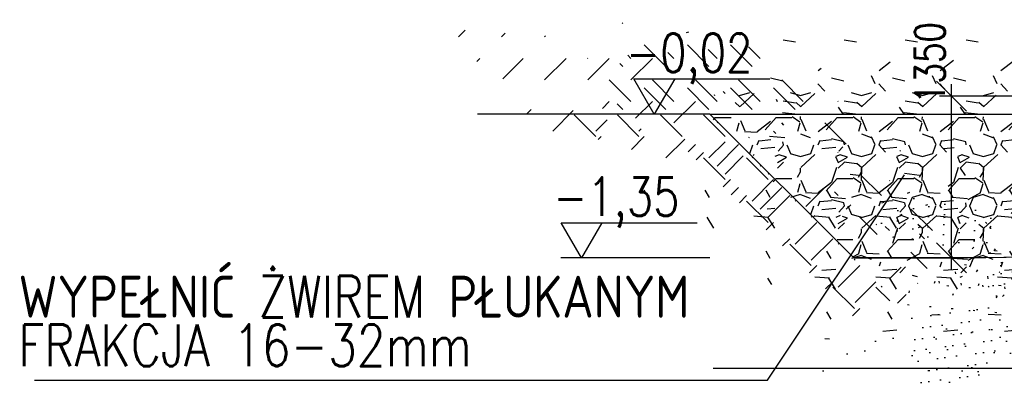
# Model space of a CAD drawing. Header units: centimetres. Extents: x 657501712 to 657529232, y 555122765 to 555182979.
# Tile 2 of 78: x 657501712 to 657502533, y 555123560 to 555123861. Entities that reach past the tile are written whole.
import ezdxf

# ---------------------------------------------------------------- set-up
doc = ezdxf.new("R2010")
doc.units = ezdxf.units.CM
doc.header["$LTSCALE"] = 0.1
for name, color, linetype in [('xrefs', 7, 'Continuous'), ('ZKZOK_PW_06_00_300$0$A_GB_100D', 1, 'Continuous'), ('ZKZOK_PW_06_00_300$0$A_GB_100H', 9, 'Continuous'), ('ZKZOK_PW_06_00_300$0$A_GB_100T', 2, 'Continuous'), ('ZKZOK_PW_06_00_300$0$A_GB_101T', 1, 'Continuous'), ('ZKZOK_PW_06_00_300$0$S_GB_101T', 1, 'Continuous'), ('ZKZOK_PW_06_00_300$0$S_GB_102T', 2, 'Continuous'), ('ZKZOK_PW_06_00_300$0$S_GB_305L', 5, 'Continuous'), ('ZKZOK_PW_06_00_300$0$S_GB_309H', 9, 'Continuous'), ('ZKZOK_PW_06_00_300$0$S_GB_401T', 1, 'Continuous'), ('ZKZOK_PW_06_00_300$0$S_GB_409L', 9, 'Continuous')]:
    doc.layers.add(name, color=color, linetype=linetype)
doc.styles.add('ZKZOK_PW_06_00_300$0$ROMANS', font='romans.shx', dxfattribs={"width": 0.8})
doc.dimstyles.new('ZKZOK_PW_06_00_300$0$D-GB-100', dxfattribs={"dimscale": 100, "dimtxt": 2.5, "dimasz": 2.5, "dimexe": 1, "dimexo": 2, "dimtad": 1, "dimdec": 0, "dimtxsty": 'ZKZOK_PW_06_00_300$0$ROMANS', "dimblk": 'ZKZOK_PW_06_00_300$0$_OBLIQUE', "dimcen": 2.5, "dimdle": 1, "dimclrd": 256, "dimclre": 256, "dimclrt": 2, "dimadec": 0, "dimazin": 0, "dimtfac": 1, "dimtdec": 0, "dimtix": 1, "dimtmove": 2, "dimatfit": 3, "dimfxl": 1, "dimarcsym": 0})

# ---------------------------------------------------------------- blocks, each defined once
blk = doc.blocks.new('ZKZOK_PW_06_00_300$0$_OBLIQUE')
at = {"color": 0, "linetype": 'ByBlock'}
blk.add_line((-0.5, -0.5), (0.5, 0.5), dxfattribs=at)
blk = doc.blocks.new('*D5360')
at = {"layer": 'Defpoints', "color": 0, "transparency": 16777216}
for p in [(-52435.92960357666, 1.907349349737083e-06), (-49905.10386753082, 1.9073486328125e-06), (-53250.02553367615, -1349.999998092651)]:
    blk.add_point(p, dxfattribs=at)
at = {"layer": 'ZKZOK_PW_06_00_300$0$A_GB_100D', "lineweight": -2, "transparency": 16777216}
for p, q in [((-52435.92960357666, -1449.999998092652), (-52435.92960357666, 100.0000019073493)), ((-50105.10386753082, 1.907348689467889e-06), (-52535.92960357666, 1.907349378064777e-06)), ((-53050.02553367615, -1349.999998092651), (-52335.92960357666, -1349.999998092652))]:
    blk.add_line(p, q, dxfattribs=at)
at = {"layer": 'ZKZOK_PW_06_00_300$0$A_GB_100D', "lineweight": -2, "transparency": 16777216, "xscale": 250, "yscale": 250, "zscale": 250}
for p, rotation in [((-52435.92960357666, 1.907349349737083e-06), 90), ((-52435.92960357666, -1349.999998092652), 270)]:
    blk.add_blockref('ZKZOK_PW_06_00_300$0$_OBLIQUE', p, dxfattribs=dict(at, rotation=rotation))
at = {"layer": 'ZKZOK_PW_06_00_300$0$A_GB_100D', "color": 2, "transparency": 16777216, "insert": (-52616.62034988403, 276.391674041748), "char_height": 250, "attachment_point": 5, "rotation": 90, "style": 'ZKZOK_PW_06_00_300$0$ROMANS'}
blk.add_mtext('1350', dxfattribs=at)
blk = doc.blocks.new('wer')
at = {"layer": 'ZKZOK_PW_06_00_300$0$S_GB_309H'}
h = blk.add_hatch(dxfattribs=at)
h.set_pattern_fill('EARTH', color=251, scale=40, angle=44.99999999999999)
h.set_pattern_definition([(44.99999999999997, (-606824.3806915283, -35883.3379535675), (1.56319401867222e-13, 359.2102448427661), [254, -254]), (44.99999999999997, (-606891.7326126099, -35815.98603248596), (1.56319401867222e-13, 359.2102448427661), [254, -254]), (44.99999999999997, (-606959.0845327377, -35748.63411045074), (1.56319401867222e-13, 359.2102448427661), [254, -254]), (135, (-606959.0845336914, -35703.73283100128), (-359.2102448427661, 1.56319401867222e-13), [254, -254]), (135, (-606891.7326126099, -35636.38090896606), (-359.2102448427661, 1.56319401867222e-13), [254, -254]), (135, (-606824.3806915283, -35569.0289888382), (-359.2102448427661, 1.56319401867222e-13), [254, -254])])
h.paths.add_polyline_path([(-54450.02553272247, -149.9999980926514), (-56022.48937606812, -149.9999980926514), (-55573.68999290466, -499.9999980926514), (-54595.00027942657, -499.9999980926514), (-53744.7184305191, -1350.281847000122), (-53250.02553367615, -1349.999998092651)])
h.paths.add_polyline_path([(-52357.74087905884, -2070.916726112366), (-52357.74087905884, -1441.154821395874), (-52732.74087905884, -1441.1548204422), (-52732.74087905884, -2070.916724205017)], flags=9)
h.paths.add_polyline_path([(-54023.04034614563, -1469.802292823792), (-54023.04034614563, -830.5165796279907), (-54398.04034805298, -830.5165796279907), (-54398.04034614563, -1469.802293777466)], flags=9)
h.paths.add_polyline_path([(-52842.44356155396, -1499.999998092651), (-52750.02553272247, -1499.999998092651), (-52750.02553272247, -1349.999998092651), (-53250.02553367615, -1349.999998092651), (-53744.7184305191, -1350.281847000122), (-53395.00028038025, -1699.999998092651), (-52842.44356155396, -1699.999998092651)])
h = blk.add_hatch(dxfattribs=at)
h.set_pattern_fill('GRAVEL', color=251, scale=20, angle=8.079835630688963)
h.set_pattern_definition([(228.0127875, (-15946.88784599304, 38092.72996616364), (-4064.000000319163, -4571.999999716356), [68.344288, -6766.096727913]), (184.9697409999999, (-15992.60784721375, 38041.9299659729), (6095.999997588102, 508.0000289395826), [117.280944, -11610.8097787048]), (132.5104471, (-16109.44784736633, 38031.76996517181), (5080.000002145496, -5587.999998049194), [82.696304, -8186.944558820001]), (267.273689, (-16307.56784629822, 37904.76996612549), (508.0000010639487, 10159.99999994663), [106.8009039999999, -10573.28748514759]), (292.8336541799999, (-16312.64784622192, 37798.08996677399), (-2540.00000021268, 6095.999999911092), [104.72674, -10367.9615490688]), (357.2736889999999, (-16272.00784683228, 37701.56996631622), (-10159.99999994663, 508.0000010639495), [106.8009039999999, -10573.28748514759]), (37.69424046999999, (-16165.3278465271, 37696.48996543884), (-6603.99999970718, -5080.000000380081), [141.2387319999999, -13982.6230628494]), (72.25532837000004, (-16053.56784629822, 37782.84996604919), (3556.000000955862, 11175.99999969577), [133.343904, -13201.051320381]), (121.42956562, (-16012.9278459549, 37909.84996509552), (-4064.000000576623, 6603.999999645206), [107.1626, -10609.1091397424]), (175.2363583, (-16068.80784606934, 38001.28996562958), (5587.999999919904, -508.0000008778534), [122.3426559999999, -5994.787389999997]), (222.3974378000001, (-16190.72784423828, 38011.44996547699), (-6095.999999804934, -5588.000000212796), [158.215584, -15663.3545024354]), (138.81407483, (-15804.64784622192, 37899.68996620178), (-3555.999999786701, 3048.000000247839), [54.000908, -5346.113164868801]), (171.4692343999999, (-15845.28784561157, 37935.2499666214), (6604.000000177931, -1015.999998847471), [102.736396, -10170.927799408]), (225, (-15946.88784599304, 37950.48996639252), (-2.557953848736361e-13, -508.0000000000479), [71.84186800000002, -646.5786216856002]), (203.1985905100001, (-15982.44784641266, 38011.44996643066), (2540.000000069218, 1015.999999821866), [38.68826399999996, -3830.124473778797]), (291.8014094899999, (-16018.00784683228, 37996.20996570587), (-508.0000001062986, 1523.999999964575), [54.71312400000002, -2680.950598]), (30.96375652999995, (-15997.6878452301, 37945.40996551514), (1524.000000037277, 1015.999999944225), [88.86393199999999, -2873.259630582]), (161.56505118, (-15921.48784637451, 37991.12996673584), (1016.000000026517, -507.9999999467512), [64.257428, -1542.1796233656]), (16.38954033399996, (-16312.64784622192, 37996.20996665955), (5080.000000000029, 1524.000000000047), [90.01760000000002, -8911.7653345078]), (70.34617594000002, (-16226.28784751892, 38021.60996627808), (-2032.000000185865, -5587.999999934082), [75.51978799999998, -7476.44313564]), (293.1985905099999, (-15921.48784637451, 38092.72996520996), (-1015.999999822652, 2540.000000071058), [77.37601999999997, -3791.436717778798]), (343.61045967, (-15891.00784683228, 38021.6099653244), (-5080.000000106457, 1523.999999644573), [90.01759999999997, -8911.765334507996]), (339.44395478, (-16312.64784622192, 37681.2499666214), (-2539.999999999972, 1016.000000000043), [86.80703999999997, -4253.5468626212]), (294.7751406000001, (-16231.36784553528, 37650.76996517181), (-2540.000003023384, 5587.999998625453), [72.73442399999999, -7200.718676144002]), (66.80140948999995, (-15916.40784645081, 37584.72996616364), (1015.999999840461, 2540.00000006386), [77.37602000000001, -3791.4367177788]), (17.35402463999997, (-15885.92784690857, 37655.84996509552), (-6603.999999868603, -2032.00000042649), [85.15654800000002, -8430.475196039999]), (69.44395478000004, (-16165.3278465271, 37584.72996616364), (-1016.000000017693, -2539.999999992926), [43.40351999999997, -4296.950382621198]), (101.309932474, (-15946.88784599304, 37584.72996425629), (-508.0000000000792, 2032.000000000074), [25.90292, -2564.3989929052]), (165.963756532, (-15951.96784591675, 37610.12996578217), (1523.999999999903, -507.9999999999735), [104.72674, -1989.8109178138]), (186.0090059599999, (-16053.56784629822, 37635.52996635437), (5079.999999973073, 508.0000002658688), [97.0534, -9608.2729726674]), (303.69006753, (-15997.6878452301, 37899.68996620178), (-508.0000000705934, 1015.99999996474), [73.26477600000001, -1758.355271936]), (353.1572265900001, (-15957.04784584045, 37838.72996520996), (8636.000000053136, -1015.999999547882), [127.911352, -12663.2018130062]), (60.94539589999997, (-15830.04784584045, 37823.48996639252), (-2032.000000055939, -3555.999999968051), [52.301648, -5177.878463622]), (90, (-15804.64784622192, 37869.20996665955), (-507.9999999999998, 508.0000000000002), [30.48, -477.52]), (120.2564371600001, (-16063.72784614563, 37650.76996517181), (2031.999999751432, -3556.00000014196), [70.57339199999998, -6986.788154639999]), (48.01278749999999, (-16099.28784656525, 37711.72996616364), (4064.000000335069, 4571.99999970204), [136.688576, -6697.752439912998]), (360, (-16007.84784698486, 37813.32996559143), (508.0000000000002, 507.9999999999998), [132.08, -375.92]), (325.3048465, (-15875.76784706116, 37813.32996559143), (5080.000001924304, -3555.999997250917), [80.32191199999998, -7951.863344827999]), (254.0546040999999, (-15809.72784614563, 37767.6099653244), (-507.9999999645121, -2032.00000000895), [73.96581599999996, -3624.3300077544]), (207.64597536, (-15830.04784584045, 37696.48996543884), (-9652.000000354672, -5079.999999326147), [120.4290199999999, -11922.49288458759]), (175.4260787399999, (-15936.72784614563, 37640.60996627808), (-6603.999999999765, 507.9999999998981), [127.405892, -12613.169291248])])
h.paths.add_polyline_path([(-54450.02553272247, -149.9999980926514), (-50650.02553367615, -149.9999980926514), (-50650.02553367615, -1319.999998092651), (-52150.02553272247, -1349.999998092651), (-52750.02553272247, -1349.999998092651), (-53250.0255355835, -1349.999998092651)])
h = blk.add_hatch(dxfattribs=at)
h.set_pattern_fill('AR-CONC', color=251, angle=-2.067360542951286e-14)
h.set_pattern_definition([(49.99999999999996, (-606824.3806915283, -35883.3379535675), (182.184668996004, -15.93908553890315), [19.05, -209.55]), (355, (-606824.3806915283, -35883.3379535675), (-35.24342142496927, 191.0568452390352), [15.24, -167.64058417]), (100.4514446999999, (-606809.1986837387, -35884.66620731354), (146.9412470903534, 175.117751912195), [16.19000879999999, -178.0902445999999]), (46.18419999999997, (-606824.3806915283, -35832.53795337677), (271.0790408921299, -42.04232793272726), [28.575, -314.3249999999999]), (96.63555760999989, (-606801.7907905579, -35836.04145145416), (237.4041340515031, 247.4261245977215), [24.28502314, -267.13560816]), (351.1841511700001, (-606824.3806915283, -35832.53795337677), (237.4041340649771, 247.4261245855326), [22.85996707, -251.45973192]), (20.99999999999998, (-606798.9806919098, -35845.23795223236), (151.6143912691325, -102.2651981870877), [19.05, -209.55]), (326, (-606798.9806919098, -35845.23795223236), (61.80202834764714, 184.1879661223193), [15.24, -167.64]), (71.45144499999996, (-606786.3461589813, -35853.76005172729), (213.4164192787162, 81.92276888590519), [16.1900088, -178.0899376]), (37.49999999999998, (-606824.3806915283, -35883.3379535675), (3.088603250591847, 84.5550388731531), [0, -165.608, 0, -170.18, 0, -168.275]), (7.499999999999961, (-606824.3806915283, -35883.3379535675), (66.81966251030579, 100.1805748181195), [0, -97.02799999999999, 0, -161.798, 0, -64.135]), (327.4999999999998, (-606881.0226917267, -35883.3379535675), (135.5905951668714, -5.728743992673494), [0, -63.50000000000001, 0, -198.12, 0, -262.89]), (317.4999999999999, (-606906.4226913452, -35883.3379535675), (148.129181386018, 25.42649103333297), [0, -82.54999999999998, 0, -131.572, 0, -186.69])])
h.paths.add_polyline_path([(-50650.02553272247, -1380.011995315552), (-51350.02553367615, -1394.011996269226), (-51350.02553272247, -1594.051993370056), (-50650.02553272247, -1580.051992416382)])
h.paths.add_polyline_path([(-51350.02553367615, -1394.011996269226), (-51750.02553367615, -1402.011996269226), (-51750.02553272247, -1602.051992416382), (-51350.02553272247, -1594.051993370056)])
h.paths.add_polyline_path([(-51750.02553367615, -1402.011996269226), (-52150.02553272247, -1410.011996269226), (-52150.02553367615, -1499.999998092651), (-52842.44356155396, -1499.999998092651), (-52842.44356155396, -1699.999998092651), (-52150.02553272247, -1699.999998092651), (-52058.24185371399, -1608.216318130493), (-51750.02553272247, -1602.051992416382)])
at = {"layer": 'ZKZOK_PW_06_00_300$0$A_GB_100H', "color": 251}
blk.add_lwpolyline([(-54450.02553272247, -149.9999980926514), (-50650.02553367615, -149.9999980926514), (-50650.02553367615, -1319.999998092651), (-52150.02553272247, -1349.999998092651), (-52750.02553272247, -1349.999998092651), (-53250.0255355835, -1349.999998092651), (-54450.02553272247, -149.9999980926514)], dxfattribs=at)
at = {"layer": 'ZKZOK_PW_06_00_300$0$A_GB_101T', "color": 251}
for p, q in [((-54913.662071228, -149.9999952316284), (-55083.61143842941, 144.3609223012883)), ((-55083.61143842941, 144.3609223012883), (-53950.7326995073, 144.3609222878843)), ((-54743.71270402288, 144.3609222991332), (-54913.662071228, -149.9999952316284)), ((-55520.0457191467, -1349.999995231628), (-55689.99508634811, -1055.639077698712)), ((-55689.99508634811, -1055.639077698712), (-54557.116347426, -1055.639077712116)), ((-55350.09635194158, -1055.639077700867), (-55520.0457191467, -1349.999995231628))]:
    blk.add_line(p, q, dxfattribs=at)
at = {"layer": 'ZKZOK_PW_06_00_300$0$S_GB_101T', "color": 251}
blk.add_line((-54451.20062828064, -1349.999998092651), (-55691.78567790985, -1349.999999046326), dxfattribs=at)
at = {"layer": 'ZKZOK_PW_06_00_300$0$S_GB_102T', "color": 251}
blk.add_line((-50650.02553272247, -1319.999998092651), (-52150.02553272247, -1349.999998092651), dxfattribs=at)
at = {"layer": 'ZKZOK_PW_06_00_300$0$S_GB_305L', "color": 251}
for p, q in [((-54450.02553272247, -149.9999980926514), (-56387.88456916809, -149.9999980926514)), ((-53250.02553367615, -1349.999998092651), (-54450.02553272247, -149.9999980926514)), ((-53250.02553367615, -1349.999998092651), (-52750.02553272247, -1349.999998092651))]:
    blk.add_line(p, q, dxfattribs=at)
at = {"layer": 'ZKZOK_PW_06_00_300$0$S_GB_401T', "color": 251}
for p, q in [((-53969.79710197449, -2370.881169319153), (-52828.24793148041, -657.3625001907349)), ((-60080.68327522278, -2370.881169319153), (-53969.79710197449, -2370.881169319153))]:
    blk.add_line(p, q, dxfattribs=at)
at = {"layer": 'ZKZOK_PW_06_00_300$0$S_GB_409L', "color": 251, "linetype": 'Continuous'}
for p, q in [((-22675.89392662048, -2272.499945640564), (-54422.52548122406, -2272.499945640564)), ((-22675.89392566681, -2272.499945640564), (-54422.52548027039, -2272.499945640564))]:
    blk.add_line(p, q, dxfattribs=at)
at = {"layer": 'ZKZOK_PW_06_00_300$0$A_GB_100T', "color": 251, "ltscale": 3, "style": 'ZKZOK_PW_06_00_300$0$ROMANS', "width": 0.7999999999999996}
for s, p in [('WYPEŁNIĆ ŻWIREM PŁUKANYM', (-60213.02126121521, -1847.883937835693)), ('FRAKCJA 16-32mm', (-60213.02126216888, -2253.821161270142))]:
    blk.add_text(s, height=350, dxfattribs=at).set_placement(p)
at = {"layer": 'ZKZOK_PW_06_00_300$0$A_GB_101T', "color": 251, "style": 'ZKZOK_PW_06_00_300$0$ROMANS', "width": 0.8000000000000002}
for s, p in [('-0,02', (-55150.39382648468, 201.5682744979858, -1.651726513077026e-05)), ('-1,35', (-55756.77747440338, -998.4317255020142, -1.651726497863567e-05))]:
    blk.add_text(s, height=319.9999999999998, dxfattribs=at).set_placement(p)
at = {"layer": 'ZKZOK_PW_06_00_300$0$A_GB_100D', "color": 251}
dim = blk.add_linear_dim(base=(-52435.92960357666, 1.907349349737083e-06), p1=(-53250.02553367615, -1349.999998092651), p2=(-49905.10386753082, 1.9073486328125e-06), angle=90, dimstyle='ZKZOK_PW_06_00_300$0$D-GB-100', dxfattribs=at)
dim.commit()
dim.dimension.update_dxf_attribs({"geometry": '*D5360', "text_midpoint": (-52616.62034988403, 276.391674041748), "dimtype": 160})

msp = doc.modelspace()

# ---------------------------------------------------------------- block references
at = {"layer": 'xrefs', "xscale": 0.1, "yscale": 0.1, "zscale": 0.1}
msp.add_blockref('wer', (657507732.19427, 555123796.7207938), dxfattribs=at)

doc.saveas('drawing.dxf')
